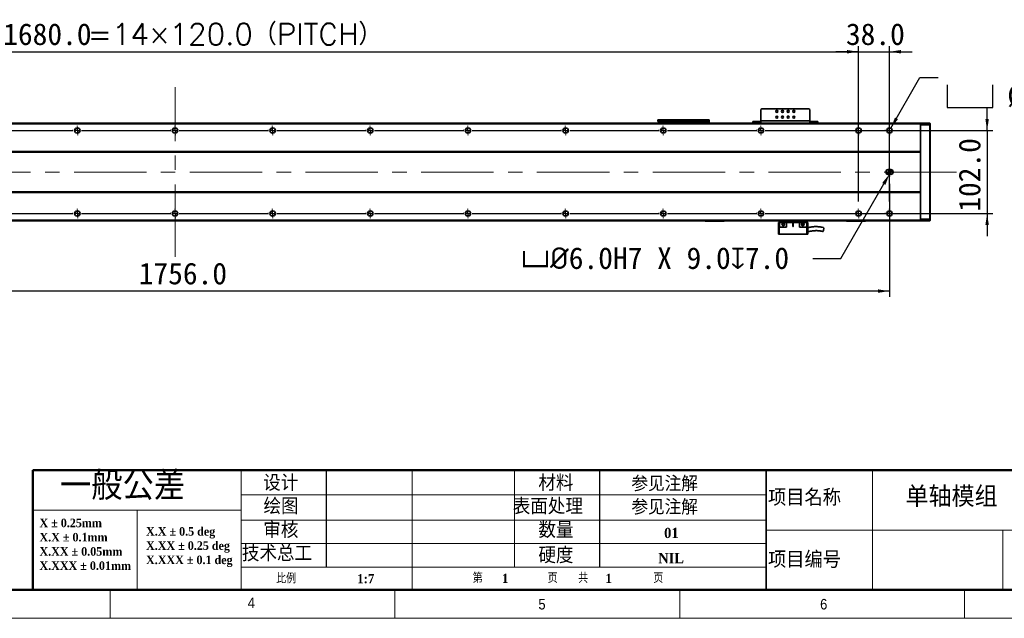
# Model space of a CAD drawing. Header units: millimetres. Extents: x 35 to 2905, y 35 to 2044.
# Tile 4 of 10: x 1009 to 2219, y 35 to 771. Entities that reach past the tile are written whole.
import ezdxf

# ---------------------------------------------------------------- set-up
doc = ezdxf.new("R2010")
doc.units = ezdxf.units.MM
doc.header["$LTSCALE"] = 7
doc.header["$PDSIZE"] = -1
doc.linetypes.add('CENTERX2', pattern=[20.32, 12.7, -2.54, 2.54, -2.54])
doc.layers.add('DIMNS', color=7, linetype='Continuous')
doc.layers.add('黑色实线', color=7, linetype='Continuous')
doc.styles.add('SLDTEXTSTYLE1', font='Gothic.ttf', dxfattribs={"width": 0.913})
doc.styles.add('SLDTEXTSTYLE2', font='timesbd.ttf', dxfattribs={"width": 0.933})
doc.styles.add('SLDTEXTSTYLE3', font='txt', dxfattribs={"bigfont": 'bigfont'})
doc.styles.add('SLDTEXTSTYLE4', font='txt', dxfattribs={"bigfont": 'bigfont'})
doc.styles.add('SLDTEXTSTYLE7', font='timesbd.ttf', dxfattribs={"width": 0.933, "bigfont": 'bigfont'})
doc.styles.add('SLDTEXTSTYLE8', font='txt')
doc.styles.add('SLDTEXTSTYLE9', font='txt', dxfattribs={"bigfont": 'bigfont'})
doc.dimstyles.new('SLDDIMSTYLE0', dxfattribs={"dimtxt": 26.6, "dimasz": 14, "dimexe": 0, "dimexo": 0.0625, "dimgap": 6.65, "dimtad": 2, "dimdec": 1, "dimrnd": 1e-09, "dimzin": 4, "dimdsep": 46, "dimtxsty": 'SLDTEXTSTYLE8', "dimsah": 1, "dimcen": 0.09, "dimadec": 0, "dimazin": 1, "dimtfac": 1, "dimtdec": 1, "dimtmove": 0, "dimatfit": 0, "dimfxl": 0, "dimfrac": 2, "dimtolj": 1, "dimtzin": 12, "dimarcsym": 0})
doc.dimstyles.new('SLDDIMSTYLE3', dxfattribs={"dimtxt": 26.6, "dimasz": 14, "dimexe": 0, "dimexo": 0.0625, "dimgap": 6.65, "dimtad": 2, "dimdec": 1, "dimrnd": 1e-09, "dimzin": 4, "dimdsep": 46, "dimtxsty": 'SLDTEXTSTYLE8', "dimsah": 1, "dimcen": 0.09, "dimadec": 0, "dimazin": 1, "dimtfac": 1, "dimtdec": 1, "dimtofl": 0, "dimtmove": 0, "dimatfit": 3, "dimfxl": 0, "dimfrac": 2, "dimtolj": 1, "dimtzin": 12, "dimarcsym": 0})
doc.dimstyles.new('SLDDIMSTYLE7', dxfattribs={"dimtxt": 26.6, "dimasz": 14, "dimexe": 0, "dimexo": 0.0625, "dimgap": 6.65, "dimtad": 0, "dimtih": 1, "dimtoh": 1, "dimdec": 1, "dimrnd": 1e-09, "dimzin": 4, "dimdsep": 46, "dimtxsty": 'SLDTEXTSTYLE8', "dimsah": 1, "dimcen": 0, "dimadec": 0, "dimazin": 1, "dimtfac": 1, "dimtdec": 1, "dimtofl": 0, "dimtmove": 0, "dimatfit": 3, "dimfxl": 0, "dimfrac": 2, "dimtolj": 1, "dimtzin": 12, "dimarcsym": 0})
doc.dimstyles.new('SLDDIMSTYLE8', dxfattribs={"dimtxt": 26.6, "dimasz": 14, "dimexe": 0, "dimexo": 0.0625, "dimgap": 6.65, "dimtad": 0, "dimtih": 1, "dimtoh": 1, "dimdec": 1, "dimrnd": 1e-09, "dimzin": 4, "dimdsep": 46, "dimtxsty": 'SLDTEXTSTYLE8', "dimsah": 1, "dimcen": 0, "dimadec": 0, "dimazin": 1, "dimtfac": 1, "dimtdec": 1, "dimtofl": 0, "dimtmove": 0, "dimatfit": 3, "dimfxl": 0, "dimfrac": 2, "dimtolj": 1, "dimtzin": 12, "dimarcsym": 0})

# ---------------------------------------------------------------- blocks, each defined once
blk = doc.blocks.new('SW_NOTE_0')
at = {"color": 0, "linetype": 'Continuous', "lineweight": 0, "char_height": 10.5, "attachment_point": 1, "style": 'SLDTEXTSTYLE2'}
for s, insert in [('X.X ± 0.5 deg', (0, 13.8)), ('X.XX ± 0.25 deg', (0, -3.7)), ('X.XXX ± 0.1 deg', (0, -21.2))]:
    blk.add_mtext(s, dxfattribs=dict(at, insert=insert))
blk = doc.blocks.new('SW_NOTE_1')
at = {"color": 0, "linetype": 'Continuous', "lineweight": 0, "char_height": 10.5, "attachment_point": 1, "style": 'SLDTEXTSTYLE2'}
for s, insert in [('X ± 0.25mm ', (0, 13.8)), ('X.X ± 0.1mm', (0, -3.7))]:
    blk.add_mtext(s, dxfattribs=dict(at, insert=insert))
blk = doc.blocks.new('SW_NOTE_2')
at = {"color": 0, "linetype": 'Continuous', "lineweight": 0, "char_height": 10.5, "attachment_point": 1, "style": 'SLDTEXTSTYLE2'}
for s, insert in [('X.XX ± 0.05mm', (0, 13.8)), ('X.XXX ± 0.01mm', (0, -3.7))]:
    blk.add_mtext(s, dxfattribs=dict(at, insert=insert))
blk = doc.blocks.new('_D_28')
at = {"layer": 'Defpoints', "color": 0}
for p in [(2077.8, 580.8), (2079.3, 583.4)]:
    blk.add_point(p, dxfattribs=at)
at = {"layer": '黑色实线', "color": 0, "lineweight": -2}
for p, q in [((2017.9, 477.1), (2070.8, 568.7)), ((1983.6, 477.1), (2017.9, 477.1))]:
    blk.add_line(p, q, dxfattribs=at)
at = {"layer": '黑色实线', "color": 0}
blk.add_solid([(2068.8, 569.9), (2072.8, 567.5), (2077.8, 580.8)], dxfattribs=at)
at = {"layer": '黑色实线', "color": 0, "insert": (1625.2, 490.9), "char_height": 26.6, "attachment_point": 1, "style": 'SLDTEXTSTYLE8'}
blk.add_mtext('\\A1;{\\fGDT|b0|i0|c134|p2;v\\fISOCPEUR|b0|i0|c134|p34;%%C}6.0H7 X 9.0{\\fGDT|b0|i0|c134|p2;x}7.0', dxfattribs=at)
blk = doc.blocks.new('_D_29')
at = {"layer": '黑色实线'}
for p, q in [((321.8, 574.5), (321.8, 430.1)), ((2077.8, 569), (2077.8, 430.1)), ((2077.8, 437.1), (321.8, 437.1))]:
    blk.add_line(p, q, dxfattribs=at)
for points in [[(321.8, 437.1), (335.8, 435), (335.8, 439.2)], [(2077.8, 437.1), (2063.8, 439.2), (2063.8, 435)]]:
    blk.add_solid(points, dxfattribs=at)
at = {"layer": '黑色实线', "insert": (1155.2, 472), "char_height": 26.6, "attachment_point": 1, "style": 'SLDTEXTSTYLE8'}
blk.add_mtext('1756.0', dxfattribs=at)
blk = doc.blocks.new('SW_SYMBOL_HOLE_SPOT')
at = {"layer": '黑色实线', "color": 0}
for p, q in [((0, 6125), (0, 525)), ((11200, 525), (11200, 6125)), ((0, 525), (11200, 525))]:
    blk.add_line(p, q, dxfattribs=at)
blk = doc.blocks.new('SW_SYMBOL_HOLE_DEPTH')
at = {"layer": '黑色实线', "color": 0}
for p, q in [((0, 6125), (5600, 6125)), ((2800, 6125), (2800, 525)), ((700, 3885), (2800, 525)), ((4900, 3885), (2800, 525))]:
    blk.add_line(p, q, dxfattribs=at)
blk = doc.blocks.new('_D_30')
at = {"layer": '黑色实线'}
for p, q in [((2079.5, 637.3), (2115.3, 699.4)), ((2115.3, 699.4), (2137.7, 699.4))]:
    blk.add_line(p, q, dxfattribs=at)
blk.add_solid([(2079.5, 637.3), (2088.3, 648.4), (2084.6, 650.5)], dxfattribs=at)
at = {"layer": '黑色实线', "xscale": 0.004985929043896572, "yscale": 0.004985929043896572, "zscale": 0.004985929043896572}
for name, p in [('SW_SYMBOL_HOLE_SPOT', (2148.9, 660)), ('SW_SYMBOL_HOLE_DEPTH', (2348.4, 660))]:
    blk.add_blockref(name, p, dxfattribs=at)
at = {"layer": '黑色实线', "char_height": 26.6, "attachment_point": 1, "style": 'SLDTEXTSTYLE8'}
for s, insert in [('34X ', (2243.9, 734.5)), ('%%c', (2313.1, 734.3)), (' THROUGH HOLE', (2354.2, 734.5)), ('%%c', (2222.4, 690.7)), (' 11.0 ', (2263.5, 691)), (' 42.0(UPSIDE DOWN)', (2387.3, 691))]:
    blk.add_mtext(s, dxfattribs=dict(at, insert=insert))
blk = doc.blocks.new('_D_31')
at = {"layer": '黑色实线'}
for p, q in [((2197.8, 634.4), (2197.8, 662.4)), ((1934.5, 634.4), (2204.8, 634.4)), ((2197.8, 634.4), (2197.8, 532.4)), ((1934.5, 532.4), (2204.8, 532.4)), ((2197.8, 532.4), (2197.8, 504.4))]:
    blk.add_line(p, q, dxfattribs=at)
for points in [[(2197.8, 634.4), (2199.9, 648.4), (2195.7, 648.4)], [(2197.8, 532.4), (2195.7, 518.4), (2199.9, 518.4)]]:
    blk.add_solid(points, dxfattribs=at)
at = {"layer": '黑色实线', "insert": (2162.9, 534.6), "char_height": 26.6, "attachment_point": 1, "rotation": 90, "style": 'SLDTEXTSTYLE8'}
blk.add_mtext('102.0', dxfattribs=at)
blk = doc.blocks.new('_D_32')
at = {"layer": '黑色实线'}
for p, q in [((359.8, 649.2), (359.8, 738.2)), ((2039.8, 649.2), (2039.8, 738.2)), ((359.8, 731.2), (2039.8, 731.2))]:
    blk.add_line(p, q, dxfattribs=at)
for points in [[(359.8, 731.2), (373.8, 729.1), (373.8, 733.3)], [(2039.8, 731.2), (2025.8, 733.3), (2025.8, 729.1)]]:
    blk.add_solid(points, dxfattribs=at)
at = {"layer": '黑色实线', "char_height": 26.6, "attachment_point": 1}
for s, insert, style in [('1680.0', (988.7, 766.1), 'SLDTEXTSTYLE8'), ('=14×120.0（PITCH）', (1092.7, 766.1), 'SLDTEXTSTYLE9')]:
    blk.add_mtext(s, dxfattribs=dict(at, insert=insert, style=style))
blk = doc.blocks.new('_D_35')
at = {"layer": '黑色实线'}
for p, q in [((2039.8, 547.2), (2039.8, 738.2)), ((2077.8, 547.2), (2077.8, 738.2)), ((2039.8, 731.2), (2011.8, 731.2)), ((2039.8, 731.2), (2077.8, 731.2)), ((2077.8, 731.2), (2105.8, 731.2))]:
    blk.add_line(p, q, dxfattribs=at)
for points in [[(2039.8, 731.2), (2025.8, 733.3), (2025.8, 729.1)], [(2077.8, 731.2), (2091.8, 729.1), (2091.8, 733.3)]]:
    blk.add_solid(points, dxfattribs=at)
at = {"layer": '黑色实线', "insert": (2024.3, 766.1), "char_height": 26.6, "attachment_point": 1, "style": 'SLDTEXTSTYLE8'}
blk.add_mtext('38.0', dxfattribs=at)
blk = doc.blocks.new('SW_CENTERMARKSYMBOL_25')
at = {"layer": '黑色实线', "color": 0}
for p, q in [((-163.08, 102), (-163.84, 102)), ((-158, 102), (-160.54, 102)), ((-158, 107.08), (-158, 107.84)), ((-158, 102), (-158, 104.54)), ((-158, 102), (-158, 99.46)), ((-158, 102), (-155.46, 102)), ((-158, 96.92), (-158, 96.16)), ((0, 102), (-2.54, 102)), ((0, 107.08), (0, 107.84)), ((0, 102), (0, 104.54)), ((0, 102), (0, 99.46)), ((0, 102), (2.54, 102)), ((5.08, 102), (5.84, 102)), ((-125.08, 0), (-125.84, 0)), ((-120, 0), (-122.54, 0)), ((-120, 5.08), (-120, 5.84)), ((-120, 0), (-120, 2.54)), ((-120, 0), (-120, -2.54)), ((-120, 0), (-117.46, 0)), ((-114.92, 0), (-5.08, 0)), ((-5.08, 0), (-5.84, 0)), ((0, 0), (-2.54, 0)), ((0, 0), (-2.54, 0)), ((0, 5.08), (0, 5.84)), ((0, 0), (0, 2.54)), ((0, 0), (0, 2.54)), ((0, 0), (0, -2.54)), ((0, 0), (2.54, 0)), ((0, 0), (0, -2.54)), ((0, 0), (2.54, 0)), ((5.08, 0), (5.84, 0)), ((5.08, 0), (114.92, 0)), ((114.92, 0), (114.16, 0)), ((120, 0), (117.46, 0)), ((120, 0), (117.46, 0)), ((120, 0), (117.46, 0)), ((120, 5.08), (120, 5.84)), ((120, 0), (120, 2.54)), ((120, 0), (120, 2.54)), ((120, 0), (120, 2.54)), ((120, 0), (120, -2.54)), ((120, 0), (122.54, 0)), ((120, 0), (120, -2.54)), ((120, 0), (122.54, 0)), ((120, 0), (120, -2.54)), ((120, 0), (122.54, 0)), ((125.08, 0), (125.84, 0)), ((125.08, 0), (234.92, 0)), ((234.92, 0), (234.16, 0)), ((240, 0), (237.46, 0)), ((240, 0), (237.46, 0)), ((240, 0), (237.46, 0)), ((240, 0), (237.46, 0)), ((240, 5.08), (240, 5.84)), ((240, 0), (240, 2.54)), ((240, 0), (240, 2.54)), ((240, 0), (240, 2.54)), ((240, 0), (240, 2.54)), ((240, 0), (240, -2.54)), ((240, 0), (242.54, 0)), ((240, 0), (240, -2.54)), ((240, 0), (242.54, 0)), ((240, 0), (240, -2.54)), ((240, 0), (242.54, 0)), ((240, 0), (240, -2.54)), ((240, 0), (242.54, 0)), ((245.08, 0), (245.84, 0)), ((245.08, 0), (354.92, 0)), ((354.92, 0), (354.16, 0)), ((360, 0), (357.46, 0)), ((360, 0), (357.46, 0)), ((360, 0), (357.46, 0)), ((360, 0), (357.46, 0)), ((360, 0), (357.46, 0)), ((360, 5.08), (360, 5.84)), ((360, 0), (360, 2.54)), ((360, 0), (360, 2.54)), ((360, 0), (360, 2.54)), ((360, 0), (360, 2.54)), ((360, 0), (360, 2.54)), ((360, 0), (360, -2.54)), ((360, 0), (362.54, 0)), ((360, 0), (360, -2.54)), ((360, 0), (362.54, 0)), ((360, 0), (360, -2.54)), ((360, 0), (362.54, 0)), ((360, 0), (360, -2.54)), ((360, 0), (362.54, 0)), ((360, 0), (360, -2.54)), ((360, 0), (362.54, 0)), ((365.08, 0), (365.84, 0)), ((365.08, 0), (474.92, 0)), ((474.92, 0), (474.16, 0)), ((480, 0), (477.46, 0)), ((480, 0), (477.46, 0)), ((480, 0), (477.46, 0)), ((480, 0), (477.46, 0)), ((480, 0), (477.46, 0)), ((480, 0), (477.46, 0)), ((480, 5.08), (480, 5.84)), ((480, 0), (480, 2.54)), ((480, 0), (480, 2.54)), ((480, 0), (480, 2.54)), ((480, 0), (480, 2.54)), ((480, 0), (480, 2.54)), ((480, 0), (480, 2.54)), ((480, 0), (480, -2.54)), ((480, 0), (482.54, 0)), ((480, 0), (480, -2.54)), ((480, 0), (482.54, 0)), ((480, 0), (480, -2.54)), ((480, 0), (482.54, 0)), ((480, 0), (480, -2.54)), ((480, 0), (482.54, 0)), ((480, 0), (480, -2.54)), ((480, 0), (482.54, 0)), ((480, 0), (480, -2.54)), ((480, 0), (482.54, 0)), ((485.08, 0), (485.84, 0)), ((485.08, 0), (594.92, 0)), ((594.92, 0), (594.16, 0)), ((600, 0), (597.46, 0)), ((600, 0), (597.46, 0)), ((600, 0), (597.46, 0)), ((600, 0), (597.46, 0)), ((600, 0), (597.46, 0)), ((600, 0), (597.46, 0)), ((600, 0), (597.46, 0)), ((600, 5.08), (600, 5.84)), ((600, 0), (600, 2.54)), ((600, 0), (600, 2.54)), ((600, 0), (600, 2.54)), ((600, 0), (600, 2.54)), ((600, 0), (600, 2.54)), ((600, 0), (600, 2.54)), ((600, 0), (600, 2.54)), ((600, 0), (600, -2.54)), ((600, 0), (602.54, 0)), ((600, 0), (600, -2.54)), ((600, 0), (602.54, 0)), ((600, 0), (600, -2.54)), ((600, 0), (602.54, 0)), ((600, 0), (600, -2.54)), ((600, 0), (602.54, 0)), ((600, 0), (600, -2.54)), ((600, 0), (602.54, 0)), ((600, 0), (600, -2.54)), ((600, 0), (602.54, 0)), ((600, 0), (600, -2.54)), ((600, 0), (602.54, 0)), ((605.08, 0), (605.84, 0)), ((605.08, 0), (714.92, 0)), ((714.92, 0), (714.16, 0)), ((720, 0), (717.46, 0)), ((720, 0), (717.46, 0)), ((720, 0), (717.46, 0)), ((720, 0), (717.46, 0)), ((720, 0), (717.46, 0)), ((720, 0), (717.46, 0)), ((720, 0), (717.46, 0)), ((720, 0), (717.46, 0)), ((720, 5.08), (720, 5.84)), ((720, 0), (720, 2.54)), ((720, 0), (720, 2.54)), ((720, 0), (720, 2.54)), ((720, 0), (720, 2.54)), ((720, 0), (720, 2.54)), ((720, 0), (720, 2.54)), ((720, 0), (720, 2.54)), ((720, 0), (720, 2.54)), ((720, 0), (720, -2.54)), ((720, 0), (722.54, 0)), ((720, 0), (720, -2.54)), ((720, 0), (722.54, 0)), ((720, 0), (720, -2.54)), ((720, 0), (722.54, 0)), ((720, 0), (720, -2.54)), ((720, 0), (722.54, 0)), ((720, 0), (720, -2.54)), ((720, 0), (722.54, 0)), ((720, 0), (720, -2.54)), ((720, 0), (722.54, 0)), ((720, 0), (720, -2.54)), ((720, 0), (722.54, 0)), ((720, 0), (720, -2.54)), ((720, 0), (722.54, 0)), ((725.08, 0), (725.84, 0)), ((725.08, 0), (834.92, 0)), ((834.92, 0), (834.16, 0)), ((840, 0), (837.46, 0)), ((840, 0), (837.46, 0)), ((840, 0), (837.46, 0)), ((840, 0), (837.46, 0)), ((840, 0), (837.46, 0)), ((840, 0), (837.46, 0)), ((840, 0), (837.46, 0)), ((840, 5.08), (840, 5.84)), ((840, 0), (840, 2.54)), ((840, 0), (840, 2.54)), ((840, 0), (840, 2.54)), ((840, 0), (840, 2.54)), ((840, 0), (840, 2.54)), ((840, 0), (840, 2.54)), ((840, 0), (840, 2.54)), ((840, 0), (840, -2.54)), ((840, 0), (842.54, 0)), ((840, 0), (840, -2.54)), ((840, 0), (842.54, 0)), ((840, 0), (840, -2.54)), ((840, 0), (842.54, 0)), ((840, 0), (840, -2.54)), ((840, 0), (842.54, 0)), ((840, 0), (840, -2.54)), ((840, 0), (842.54, 0)), ((840, 0), (840, -2.54)), ((840, 0), (842.54, 0)), ((840, 0), (840, -2.54)), ((840, 0), (842.54, 0)), ((845.08, 0), (845.84, 0)), ((845.08, 0), (954.92, 0)), ((954.92, 0), (954.16, 0)), ((960, 0), (957.46, 0)), ((960, 0), (957.46, 0)), ((960, 0), (957.46, 0)), ((960, 0), (957.46, 0)), ((960, 0), (957.46, 0)), ((960, 0), (957.46, 0)), ((960, 5.08), (960, 5.84)), ((960, 0), (960, 2.54)), ((960, 0), (960, 2.54)), ((960, 0), (960, 2.54)), ((960, 0), (960, 2.54)), ((960, 0), (960, 2.54)), ((960, 0), (960, 2.54)), ((960, 0), (960, -2.54)), ((960, 0), (962.54, 0)), ((960, 0), (960, -2.54)), ((960, 0), (962.54, 0)), ((960, 0), (960, -2.54)), ((960, 0), (962.54, 0)), ((960, 0), (960, -2.54)), ((960, 0), (962.54, 0)), ((960, 0), (960, -2.54)), ((960, 0), (962.54, 0)), ((960, 0), (960, -2.54)), ((960, 0), (962.54, 0)), ((965.08, 0), (965.84, 0)), ((965.08, 0), (1074.92, 0)), ((1074.92, 0), (1074.16, 0)), ((1080, 0), (1077.46, 0)), ((1080, 0), (1077.46, 0)), ((1080, 0), (1077.46, 0)), ((1080, 0), (1077.46, 0)), ((1080, 0), (1077.46, 0)), ((1080, 5.08), (1080, 5.84)), ((1080, 0), (1080, 2.54)), ((1080, 0), (1080, 2.54)), ((1080, 0), (1080, 2.54)), ((1080, 0), (1080, 2.54)), ((1080, 0), (1080, 2.54)), ((1080, 0), (1080, -2.54)), ((1080, 0), (1082.54, 0)), ((1080, 0), (1080, -2.54)), ((1080, 0), (1082.54, 0)), ((1080, 0), (1080, -2.54)), ((1080, 0), (1082.54, 0)), ((1080, 0), (1080, -2.54)), ((1080, 0), (1082.54, 0)), ((1080, 0), (1080, -2.54)), ((1080, 0), (1082.54, 0)), ((1085.08, 0), (1085.84, 0)), ((1085.08, 0), (1194.92, 0)), ((1194.92, 0), (1194.16, 0)), ((1200, 0), (1197.46, 0)), ((1200, 0), (1197.46, 0)), ((1200, 0), (1197.46, 0)), ((1200, 0), (1197.46, 0)), ((1200, 5.08), (1200, 5.84)), ((1200, 0), (1200, 2.54)), ((1200, 0), (1200, 2.54)), ((1200, 0), (1200, 2.54)), ((1200, 0), (1200, 2.54)), ((1200, 0), (1200, -2.54)), ((1200, 0), (1202.54, 0)), ((1200, 0), (1200, -2.54)), ((1200, 0), (1202.54, 0)), ((1200, 0), (1200, -2.54)), ((1200, 0), (1202.54, 0)), ((1200, 0), (1200, -2.54)), ((1200, 0), (1202.54, 0)), ((1205.08, 0), (1205.84, 0)), ((1205.08, 0), (1314.92, 0)), ((1314.92, 0), (1314.16, 0)), ((1320, 0), (1317.46, 0)), ((1320, 0), (1317.46, 0)), ((1320, 0), (1317.46, 0)), ((1320, 5.08), (1320, 5.84)), ((1320, 0), (1320, 2.54)), ((1320, 0), (1320, 2.54)), ((1320, 0), (1320, 2.54)), ((1320, 0), (1320, -2.54)), ((1320, 0), (1322.54, 0)), ((1320, 0), (1320, -2.54)), ((1320, 0), (1322.54, 0)), ((1320, 0), (1320, -2.54)), ((1320, 0), (1322.54, 0)), ((1325.08, 0), (1325.84, 0)), ((1325.08, 0), (1434.92, 0)), ((1434.92, 0), (1434.16, 0)), ((1440, 0), (1437.46, 0)), ((1440, 0), (1437.46, 0)), ((1440, 5.08), (1440, 5.84)), ((1440, 0), (1440, 2.54)), ((1440, 0), (1440, 2.54)), ((1440, 0), (1440, -2.54)), ((1440, 0), (1442.54, 0)), ((1440, 0), (1440, -2.54)), ((1440, 0), (1442.54, 0)), ((1445.08, 0), (1445.84, 0)), ((1445.08, 0), (1554.92, 0)), ((1560, 0), (1557.46, 0)), ((1560, 5.08), (1560, 5.84)), ((1560, 0), (1560, 2.54)), ((1560, 0), (1560, -2.54)), ((1560, 0), (1562.54, 0)), ((1565.08, 0), (1565.84, 0)), ((-120, -5.08), (-120, -5.84)), ((0, -5.08), (0, -5.84)), ((120, -5.08), (120, -5.84)), ((240, -5.08), (240, -5.84)), ((360, -5.08), (360, -5.84)), ((480, -5.08), (480, -5.84)), ((600, -5.08), (600, -5.84)), ((720, -5.08), (720, -5.84)), ((840, -5.08), (840, -5.84)), ((960, -5.08), (960, -5.84)), ((1080, -5.08), (1080, -5.84)), ((1200, -5.08), (1200, -5.84)), ((1320, -5.08), (1320, -5.84)), ((1440, -5.08), (1440, -5.84)), ((1560, -5.08), (1560, -5.84))]:
    blk.add_line(p, q, dxfattribs=at)
blk = doc.blocks.new('SW_CENTERMARKSYMBOL_26')
at = {"layer": '黑色实线', "color": 0}
for p, q in [((-245.08, 0), (-245.84, 0)), ((-240, 0), (-242.54, 0)), ((-240, 5.08), (-240, 5.84)), ((-240, 0), (-240, 2.54)), ((-240, 0), (-240, -2.54)), ((-240, 0), (-237.46, 0)), ((-234.92, 0), (-125.08, 0)), ((-125.08, 0), (-125.84, 0)), ((-120, 0), (-122.54, 0)), ((-120, 0), (-122.54, 0)), ((-120, 5.08), (-120, 5.84)), ((-120, 0), (-120, 2.54)), ((-120, 0), (-120, 2.54)), ((-120, 0), (-120, -2.54)), ((-120, 0), (-117.46, 0)), ((-120, 0), (-120, -2.54)), ((-120, 0), (-117.46, 0)), ((-114.92, 0), (-114.16, 0)), ((-114.92, 0), (-5.08, 0)), ((-5.08, 0), (-5.84, 0)), ((0, 0), (-2.54, 0)), ((0, 0), (-2.54, 0)), ((0, 0), (-2.54, 0)), ((0, 5.08), (0, 5.84)), ((0, 0), (0, 2.54)), ((0, 0), (0, 2.54)), ((0, 0), (0, 2.54)), ((0, 0), (0, -2.54)), ((0, 0), (2.54, 0)), ((0, 0), (0, -2.54)), ((0, 0), (2.54, 0)), ((0, 0), (0, -2.54)), ((0, 0), (2.54, 0)), ((5.08, 0), (5.84, 0)), ((5.08, 0), (114.92, 0)), ((114.92, 0), (114.16, 0)), ((120, 0), (117.46, 0)), ((120, 0), (117.46, 0)), ((120, 0), (117.46, 0)), ((120, 0), (117.46, 0)), ((120, 5.08), (120, 5.84)), ((120, 0), (120, 2.54)), ((120, 0), (120, 2.54)), ((120, 0), (120, 2.54)), ((120, 0), (120, 2.54)), ((120, 0), (120, -2.54)), ((120, 0), (122.54, 0)), ((120, 0), (120, -2.54)), ((120, 0), (122.54, 0)), ((120, 0), (120, -2.54)), ((120, 0), (122.54, 0)), ((120, 0), (120, -2.54)), ((120, 0), (122.54, 0)), ((125.08, 0), (125.84, 0)), ((125.08, 0), (234.92, 0)), ((234.92, 0), (234.16, 0)), ((240, 0), (237.46, 0)), ((240, 0), (237.46, 0)), ((240, 0), (237.46, 0)), ((240, 0), (237.46, 0)), ((240, 0), (237.46, 0)), ((240, 5.08), (240, 5.84)), ((240, 0), (240, 2.54)), ((240, 0), (240, 2.54)), ((240, 0), (240, 2.54)), ((240, 0), (240, 2.54)), ((240, 0), (240, 2.54)), ((240, 0), (240, -2.54)), ((240, 0), (242.54, 0)), ((240, 0), (240, -2.54)), ((240, 0), (242.54, 0)), ((240, 0), (240, -2.54)), ((240, 0), (242.54, 0)), ((240, 0), (240, -2.54)), ((240, 0), (242.54, 0)), ((240, 0), (240, -2.54)), ((240, 0), (242.54, 0)), ((245.08, 0), (245.84, 0)), ((245.08, 0), (354.92, 0)), ((354.92, 0), (354.16, 0)), ((360, 0), (357.46, 0)), ((360, 0), (357.46, 0)), ((360, 0), (357.46, 0)), ((360, 0), (357.46, 0)), ((360, 0), (357.46, 0)), ((360, 0), (357.46, 0)), ((360, 5.08), (360, 5.84)), ((360, 0), (360, 2.54)), ((360, 0), (360, 2.54)), ((360, 0), (360, 2.54)), ((360, 0), (360, 2.54)), ((360, 0), (360, 2.54)), ((360, 0), (360, 2.54)), ((360, 0), (360, -2.54)), ((360, 0), (362.54, 0)), ((360, 0), (360, -2.54)), ((360, 0), (362.54, 0)), ((360, 0), (360, -2.54)), ((360, 0), (362.54, 0)), ((360, 0), (360, -2.54)), ((360, 0), (362.54, 0)), ((360, 0), (360, -2.54)), ((360, 0), (362.54, 0)), ((360, 0), (360, -2.54)), ((360, 0), (362.54, 0)), ((365.08, 0), (365.84, 0)), ((365.08, 0), (474.92, 0)), ((474.92, 0), (474.16, 0)), ((480, 0), (477.46, 0)), ((480, 0), (477.46, 0)), ((480, 0), (477.46, 0)), ((480, 0), (477.46, 0)), ((480, 0), (477.46, 0)), ((480, 0), (477.46, 0)), ((480, 0), (477.46, 0)), ((480, 5.08), (480, 5.84)), ((480, 0), (480, 2.54)), ((480, 0), (480, 2.54)), ((480, 0), (480, 2.54)), ((480, 0), (480, 2.54)), ((480, 0), (480, 2.54)), ((480, 0), (480, 2.54)), ((480, 0), (480, 2.54)), ((480, 0), (480, -2.54)), ((480, 0), (482.54, 0)), ((480, 0), (480, -2.54)), ((480, 0), (482.54, 0)), ((480, 0), (480, -2.54)), ((480, 0), (482.54, 0)), ((480, 0), (480, -2.54)), ((480, 0), (482.54, 0)), ((480, 0), (480, -2.54)), ((480, 0), (482.54, 0)), ((480, 0), (480, -2.54)), ((480, 0), (482.54, 0)), ((480, 0), (480, -2.54)), ((480, 0), (482.54, 0)), ((485.08, 0), (485.84, 0)), ((485.08, 0), (594.92, 0)), ((594.92, 0), (594.16, 0)), ((600, 0), (597.46, 0)), ((600, 0), (597.46, 0)), ((600, 0), (597.46, 0)), ((600, 0), (597.46, 0)), ((600, 0), (597.46, 0)), ((600, 0), (597.46, 0)), ((600, 0), (597.46, 0)), ((600, 0), (597.46, 0)), ((600, 5.08), (600, 5.84)), ((600, 0), (600, 2.54)), ((600, 0), (600, 2.54)), ((600, 0), (600, 2.54)), ((600, 0), (600, 2.54)), ((600, 0), (600, 2.54)), ((600, 0), (600, 2.54)), ((600, 0), (600, 2.54)), ((600, 0), (600, 2.54)), ((600, 0), (600, -2.54)), ((600, 0), (602.54, 0)), ((600, 0), (600, -2.54)), ((600, 0), (602.54, 0)), ((600, 0), (600, -2.54)), ((600, 0), (602.54, 0)), ((600, 0), (600, -2.54)), ((600, 0), (602.54, 0)), ((600, 0), (600, -2.54)), ((600, 0), (602.54, 0)), ((600, 0), (600, -2.54)), ((600, 0), (602.54, 0)), ((600, 0), (600, -2.54)), ((600, 0), (602.54, 0)), ((600, 0), (600, -2.54)), ((600, 0), (602.54, 0)), ((605.08, 0), (605.84, 0)), ((605.08, 0), (714.92, 0)), ((714.92, 0), (714.16, 0)), ((720, 0), (717.46, 0)), ((720, 0), (717.46, 0)), ((720, 0), (717.46, 0)), ((720, 0), (717.46, 0)), ((720, 0), (717.46, 0)), ((720, 0), (717.46, 0)), ((720, 0), (717.46, 0)), ((720, 5.08), (720, 5.84)), ((720, 0), (720, 2.54)), ((720, 0), (720, 2.54)), ((720, 0), (720, 2.54)), ((720, 0), (720, 2.54)), ((720, 0), (720, 2.54)), ((720, 0), (720, 2.54)), ((720, 0), (720, 2.54)), ((720, 0), (720, -2.54)), ((720, 0), (722.54, 0)), ((720, 0), (720, -2.54)), ((720, 0), (722.54, 0)), ((720, 0), (720, -2.54)), ((720, 0), (722.54, 0)), ((720, 0), (720, -2.54)), ((720, 0), (722.54, 0)), ((720, 0), (720, -2.54)), ((720, 0), (722.54, 0)), ((720, 0), (720, -2.54)), ((720, 0), (722.54, 0)), ((720, 0), (720, -2.54)), ((720, 0), (722.54, 0)), ((725.08, 0), (725.84, 0)), ((725.08, 0), (834.92, 0)), ((834.92, 0), (834.16, 0)), ((840, 0), (837.46, 0)), ((840, 0), (837.46, 0)), ((840, 0), (837.46, 0)), ((840, 0), (837.46, 0)), ((840, 0), (837.46, 0)), ((840, 0), (837.46, 0)), ((840, 5.08), (840, 5.84)), ((840, 0), (840, 2.54)), ((840, 0), (840, 2.54)), ((840, 0), (840, 2.54)), ((840, 0), (840, 2.54)), ((840, 0), (840, 2.54)), ((840, 0), (840, 2.54)), ((840, 0), (840, -2.54)), ((840, 0), (842.54, 0)), ((840, 0), (840, -2.54)), ((840, 0), (842.54, 0)), ((840, 0), (840, -2.54)), ((840, 0), (842.54, 0)), ((840, 0), (840, -2.54)), ((840, 0), (842.54, 0)), ((840, 0), (840, -2.54)), ((840, 0), (842.54, 0)), ((840, 0), (840, -2.54)), ((840, 0), (842.54, 0)), ((845.08, 0), (845.84, 0)), ((845.08, 0), (954.92, 0)), ((954.92, 0), (954.16, 0)), ((960, 0), (957.46, 0)), ((960, 0), (957.46, 0)), ((960, 0), (957.46, 0)), ((960, 0), (957.46, 0)), ((960, 0), (957.46, 0)), ((960, 5.08), (960, 5.84)), ((960, 0), (960, 2.54)), ((960, 0), (960, 2.54)), ((960, 0), (960, 2.54)), ((960, 0), (960, 2.54)), ((960, 0), (960, 2.54)), ((960, 0), (960, -2.54)), ((960, 0), (962.54, 0)), ((960, 0), (960, -2.54)), ((960, 0), (962.54, 0)), ((960, 0), (960, -2.54)), ((960, 0), (962.54, 0)), ((960, 0), (960, -2.54)), ((960, 0), (962.54, 0)), ((960, 0), (960, -2.54)), ((960, 0), (962.54, 0)), ((965.08, 0), (965.84, 0)), ((965.08, 0), (1074.92, 0)), ((1074.92, 0), (1074.16, 0)), ((1080, 0), (1077.46, 0)), ((1080, 0), (1077.46, 0)), ((1080, 0), (1077.46, 0)), ((1080, 0), (1077.46, 0)), ((1080, 5.08), (1080, 5.84)), ((1080, 0), (1080, 2.54)), ((1080, 0), (1080, 2.54)), ((1080, 0), (1080, 2.54)), ((1080, 0), (1080, 2.54)), ((1080, 0), (1080, -2.54)), ((1080, 0), (1082.54, 0)), ((1080, 0), (1080, -2.54)), ((1080, 0), (1082.54, 0)), ((1080, 0), (1080, -2.54)), ((1080, 0), (1082.54, 0)), ((1080, 0), (1080, -2.54)), ((1080, 0), (1082.54, 0)), ((1085.08, 0), (1085.84, 0)), ((1085.08, 0), (1194.92, 0)), ((1194.92, 0), (1194.16, 0)), ((1200, 0), (1197.46, 0)), ((1200, 0), (1197.46, 0)), ((1200, 0), (1197.46, 0)), ((1200, 5.08), (1200, 5.84)), ((1200, 0), (1200, 2.54)), ((1200, 0), (1200, 2.54)), ((1200, 0), (1200, 2.54)), ((1200, 0), (1200, -2.54)), ((1200, 0), (1202.54, 0)), ((1200, 0), (1200, -2.54)), ((1200, 0), (1202.54, 0)), ((1200, 0), (1200, -2.54)), ((1200, 0), (1202.54, 0)), ((1205.08, 0), (1205.84, 0)), ((1205.08, 0), (1314.92, 0)), ((1314.92, 0), (1314.16, 0)), ((1320, 0), (1317.46, 0)), ((1320, 0), (1317.46, 0)), ((1320, 5.08), (1320, 5.84)), ((1320, 0), (1320, 2.54)), ((1320, 0), (1320, 2.54)), ((1320, 0), (1320, -2.54)), ((1320, 0), (1322.54, 0)), ((1320, 0), (1320, -2.54)), ((1320, 0), (1322.54, 0)), ((1325.08, 0), (1325.84, 0)), ((1325.08, 0), (1434.92, 0)), ((1440, 0), (1437.46, 0)), ((1440, 5.08), (1440, 5.84)), ((1440, 0), (1440, 2.54)), ((1440, 0), (1440, -2.54)), ((1440, 0), (1442.54, 0)), ((1445.08, 0), (1445.84, 0)), ((-240, -5.08), (-240, -5.84)), ((-120, -5.08), (-120, -5.84)), ((0, -5.08), (0, -5.84)), ((120, -5.08), (120, -5.84)), ((240, -5.08), (240, -5.84)), ((360, -5.08), (360, -5.84)), ((480, -5.08), (480, -5.84)), ((600, -5.08), (600, -5.84)), ((720, -5.08), (720, -5.84)), ((840, -5.08), (840, -5.84)), ((960, -5.08), (960, -5.84)), ((1080, -5.08), (1080, -5.84)), ((1200, -5.08), (1200, -5.84)), ((1320, -5.08), (1320, -5.84)), ((1440, -5.08), (1440, -5.84))]:
    blk.add_line(p, q, dxfattribs=at)
blk = doc.blocks.new('SW_CENTERMARKSYMBOL_27')
at = {"layer": '黑色实线', "color": 0}
for p, q in [((-5.08, 0), (-5.84, 0)), ((0, 0), (-2.54, 0)), ((0, 5.08), (0, 5.84)), ((0, 0), (0, 2.54)), ((0, 0), (0, -2.54)), ((0, 0), (2.54, 0)), ((5.08, 0), (5.84, 0)), ((0, -5.08), (0, -5.84))]:
    blk.add_line(p, q, dxfattribs=at)
blk = doc.blocks.new('SW_CENTERMARKSYMBOL_28')
at = {"layer": '黑色实线', "color": 0}
for p, q in [((-5.08, 0), (-5.84, 0)), ((0, 0), (-2.54, 0)), ((0, 5.08), (0, 5.84)), ((0, 0), (0, 2.54)), ((0, 0), (0, -2.54)), ((0, 0), (2.54, 0)), ((5.08, 0), (5.84, 0)), ((0, -5.08), (0, -5.84))]:
    blk.add_line(p, q, dxfattribs=at)
blk = doc.blocks.new('SW_CENTERMARKSYMBOL_29')
at = {"layer": '黑色实线', "color": 0}
for p, q in [((-5.08, 0), (-5.54, 0)), ((0, 0), (-2.54, 0)), ((0, 5.08), (0, 5.54)), ((0, 0), (0, 2.54)), ((0, 0), (2.54, 0)), ((0, 0), (0, -2.54)), ((5.08, 0), (5.54, 0)), ((0, -5.08), (0, -5.54))]:
    blk.add_line(p, q, dxfattribs=at)
blk = doc.blocks.new('SW_DOWELSYMBOL_5')
at = {"linetype": 'Continuous', "lineweight": 18}
h = blk.add_hatch(color=0, dxfattribs=at)
edge = h.paths.add_edge_path(flags=0)
edge.add_arc((0, 0), 3, 180, 270)
edge.add_line((0, -3), (0, 0))
edge.add_line((0, 0), (-3, 0))
h = blk.add_hatch(color=0, dxfattribs=at)
edge = h.paths.add_edge_path(flags=0)
edge.add_arc((0, 0), 3, 0, 90)
edge.add_line((0, 3), (0, 0))
edge.add_line((0, 0), (3, 0))
at = {"layer": '黑色实线', "color": 0}
blk.add_circle((0, 0), 3, dxfattribs=at)
blk = doc.blocks.new('SW_DOWELSYMBOL_6')
at = {"linetype": 'Continuous', "lineweight": 18}
h = blk.add_hatch(color=0, dxfattribs=at)
edge = h.paths.add_edge_path(flags=0)
edge.add_arc((0, 0), 3, 180, 270)
edge.add_line((0, -3), (0, 0))
edge.add_line((0, 0), (-3, 0))
h = blk.add_hatch(color=0, dxfattribs=at)
edge = h.paths.add_edge_path(flags=0)
edge.add_arc((0, 0), 3, 0, 90)
edge.add_line((0, 3), (0, 0))
edge.add_line((0, 0), (3, 0))
at = {"layer": '黑色实线', "color": 0}
blk.add_circle((0, 0), 3, dxfattribs=at)

msp = doc.modelspace()

# ---------------------------------------------------------------- linework, layer by layer
at = {"color": 7, "linetype": 'Continuous', "lineweight": 35}
for p, q in [((1920.82, 661.23), (1919.82, 660.23)), ((1919.82, 660.23), (1919.82, 646.43)), ((1978.82, 661.23), (1920.82, 661.23)), ((1979.82, 660.23), (1978.82, 661.23)), ((1979.82, 646.43), (1979.82, 660.23)), ((2115.82, 643.43), (283.82, 643.43)), ((2115.82, 642.43), (283.82, 642.43)), ((1793.32, 645.43), (1793.32, 647.43)), ((1793.32, 647.43), (1794.32, 647.43)), ((1794.32, 645.43), (1793.32, 645.43)), ((1794.32, 647.43), (1794.32, 645.43)), ((1794.32, 647.43), (1848.32, 647.43)), ((1794.32, 645.43), (1848.32, 645.43)), ((1821.32, 643.6), (1821.32, 645.43)), ((1821.32, 643.6), (1856.32, 643.6)), ((1821.32, 643.43), (1821.32, 643.6)), ((1848.32, 645.43), (1848.32, 647.43)), ((1848.32, 647.43), (1856.32, 647.43)), ((1856.32, 645.43), (1848.32, 645.43)), ((1856.32, 647.43), (1856.32, 645.43)), ((1856.32, 645.43), (1856.32, 643.6)), ((1856.32, 643.6), (1856.32, 643.43)), ((1909.82, 643.43), (1909.82, 645.43)), ((1909.82, 645.43), (1910.82, 645.43)), ((1910.82, 645.43), (1910.82, 643.43)), ((1910.82, 645.43), (1918.82, 645.43)), ((1918.82, 645.43), (1918.82, 643.43)), ((1919.82, 645.43), (1918.82, 645.43)), ((1979.82, 646.43), (1919.82, 646.43)), ((1919.82, 643.43), (1919.82, 646.43)), ((1979.82, 646.43), (1979.82, 643.43)), ((1980.82, 645.43), (1979.82, 645.43)), ((1980.82, 645.43), (1980.82, 643.43)), ((1980.82, 645.43), (1988.82, 645.43)), ((1988.82, 643.43), (1988.82, 645.43)), ((1988.82, 645.43), (1989.82, 645.43)), ((1989.82, 645.43), (1989.82, 643.43)), ((2115.82, 643.13), (2116.12, 643.43)), ((2115.82, 642.43), (2115.82, 643.43)), ((2115.82, 608.43), (2115.82, 642.43)), ((2115.82, 641.31), (2116.12, 641.43)), ((2116.12, 643.43), (2116.12, 641.43)), ((2116.12, 643.43), (2127.52, 643.43)), ((2116.12, 641.43), (2116.12, 525.43)), ((2127.52, 641.43), (2116.12, 641.43)), ((2127.52, 641.43), (2127.52, 643.43)), ((2127.82, 643.13), (2127.52, 643.43)), ((2127.52, 525.43), (2127.52, 641.43)), ((2127.82, 641.31), (2127.52, 641.43)), ((2127.82, 643.13), (2127.82, 641.31)), ((2127.82, 641.31), (2127.82, 525.55)), ((2074.82, 635.81), (2074.82, 633.06)), ((2115.82, 608.43), (283.82, 608.43)), ((2115.82, 607.93), (283.82, 607.93)), ((2115.82, 608.43), (2115.82, 607.93)), ((2115.82, 558.93), (2115.82, 607.93)), ((2079.32, 586.43), (2076.32, 586.43)), ((2076.32, 580.43), (2079.32, 580.43)), ((2115.82, 558.93), (283.82, 558.93)), ((2115.82, 558.43), (283.82, 558.43)), ((2115.82, 558.43), (2115.82, 558.93)), ((2115.82, 524.43), (2115.82, 558.43)), ((2074.82, 533.81), (2074.82, 531.06)), ((2115.82, 524.43), (283.82, 524.43)), ((2115.82, 523.43), (283.82, 523.43)), ((1850.82, 523.23), (1850.82, 523.43)), ((1850.82, 523.23), (1851.12, 522.93)), ((1850.82, 523.23), (1851.82, 523.23)), ((1851.94, 522.93), (1851.12, 522.93)), ((1851.82, 523.43), (1851.82, 523.23)), ((1851.94, 522.93), (1851.82, 523.23)), ((1851.82, 523.23), (1873.82, 523.23)), ((1873.69, 522.93), (1851.94, 522.93)), ((1873.69, 522.93), (1873.82, 523.23)), ((1874.52, 522.93), (1873.69, 522.93)), ((1873.82, 523.23), (1873.82, 523.43)), ((1873.82, 523.23), (1874.82, 523.23)), ((1874.52, 522.93), (1874.82, 523.23)), ((1874.82, 523.43), (1874.82, 523.23)), ((1941.32, 521.53), (1941.32, 507.13)), ((1942.52, 521.53), (1941.32, 521.53)), ((1942.32, 521.53), (1942.32, 523.43)), ((1942.52, 521.53), (1942.52, 515.53)), ((1951.32, 521.53), (1942.52, 521.53)), ((1951.32, 521.53), (1959.07, 521.53)), ((1951.32, 521.53), (1951.32, 515.53)), ((1959.57, 521.53), (1959.07, 521.53)), ((1959.07, 521.53), (1959.07, 516.78)), ((1959.57, 521.53), (1967.32, 521.53)), ((1959.57, 516.78), (1959.57, 521.53)), ((1967.32, 515.53), (1967.32, 521.53)), ((1976.12, 521.53), (1967.32, 521.53)), ((1976.12, 515.53), (1976.12, 521.53)), ((1977.32, 521.53), (1976.12, 521.53)), ((1976.32, 521.53), (1976.32, 523.43)), ((1977.32, 507.13), (1977.32, 521.53)), ((2024.82, 523.23), (2024.82, 523.43)), ((2024.82, 523.23), (2025.12, 522.93)), ((2024.82, 523.23), (2025.82, 523.23)), ((2025.94, 522.93), (2025.12, 522.93)), ((2025.82, 523.43), (2025.82, 523.23)), ((2025.94, 522.93), (2025.82, 523.23)), ((2025.82, 523.23), (2047.82, 523.23)), ((2047.69, 522.93), (2025.94, 522.93)), ((2047.69, 522.93), (2047.82, 523.23)), ((2048.52, 522.93), (2047.69, 522.93)), ((2047.82, 523.23), (2047.82, 523.43)), ((2047.82, 523.23), (2048.82, 523.23)), ((2048.52, 522.93), (2048.82, 523.23)), ((2048.82, 523.43), (2048.82, 523.23)), ((2115.82, 525.55), (2116.12, 525.43)), ((2115.82, 524.43), (2115.82, 523.43)), ((2115.82, 523.73), (2116.12, 523.43)), ((2116.12, 525.43), (2116.12, 523.43)), ((2116.12, 525.43), (2127.52, 525.43)), ((2127.52, 523.43), (2116.12, 523.43)), ((2127.82, 525.55), (2127.52, 525.43)), ((2127.52, 523.43), (2127.52, 525.43)), ((2127.82, 523.73), (2127.52, 523.43)), ((2127.82, 525.55), (2127.82, 523.73)), ((1942.52, 515.53), (1942.32, 515.53)), ((1942.32, 507.13), (1942.32, 515.53)), ((1942.52, 515.53), (1951.32, 515.53)), ((1967.32, 515.53), (1976.12, 515.53)), ((1970.69, 519.98), (1970.86, 520.08)), ((1970.69, 519.98), (1970.86, 520.08)), ((1970.69, 519.98), (1970.86, 520.08)), ((1972.32, 519.58), (1972.46, 519.18)), ((1976.32, 515.53), (1976.12, 515.53)), ((1976.32, 515.53), (1976.32, 507.13)), ((1942.32, 507.13), (1941.32, 507.13)), ((1976.32, 507.13), (1942.32, 507.13)), ((1977.32, 507.13), (1976.32, 507.13)), ((1926.29, 217), (1926.29, 70))]:
    msp.add_line(p, q, dxfattribs=at)
at = {"color": 8, "linetype": 'Continuous', "lineweight": 35}
for p, q in [((1947.07, 651.93), (1945.57, 651.93)), ((1954.07, 651.93), (1952.57, 651.93))]:
    msp.add_line(p, q, dxfattribs=at)
at = {"color": 7, "linetype": 'Continuous', "lineweight": 50}
for p, q in [((1025.29, 217), (1025.29, 70)), ((1025.29, 217), (1281, 217)), ((2870, 217), (1281, 217)), ((70, 70), (2870, 70))]:
    msp.add_line(p, q, dxfattribs=at)
at = {"color": 7, "linetype": 'Continuous', "lineweight": 18}
for p, q in [((1281, 217), (1281, 192.5)), ((1281, 168), (1281, 217)), ((1281, 192.5), (1281, 217)), ((1491.29, 217), (1491.29, 70)), ((1617, 217), (1617, 98.04)), ((2056.78, 217), (2056.78, 70)), ((1281, 168), (1281, 192.5)), ((1281, 186.61), (1926.29, 186.61)), ((1281, 168), (1025.29, 168)), ((1153.14, 168), (1153.14, 70)), ((1281, 168), (1281, 70)), ((1281, 155.78), (1926.29, 155.78)), ((1926.29, 143.5), (2339.76, 143.5)), ((2217.1, 143.5), (2217.1, 70)), ((1281, 126.91), (1926.29, 126.91)), ((1926.29, 98.04), (1281, 98.04)), ((70, 70), (2870, 70)), ((861, 70), (2870, 70)), ((1120, 35), (1120, 70)), ((1470, 35), (1470, 70)), ((1820, 70), (1820, 35)), ((2170, 35), (2170, 70)), ((35, 35), (2905, 35))]:
    msp.add_line(p, q, dxfattribs=at)
at = {"color": 7, "linetype": 'Continuous', "lineweight": 35}
for centre, radius in [((1939.32, 657.93), 1.25), ((1946.32, 657.93), 1.25), ((1953.32, 657.93), 1.25), ((1960.32, 657.93), 1.25), ((1939.32, 650.93), 1.25), ((1946.32, 650.93), 1.25), ((1953.32, 650.93), 1.25), ((1960.32, 650.93), 1.25), ((1079.82, 634.43), 3.3), ((1199.82, 634.43), 3.3), ((1319.82, 634.43), 3.3), ((1439.82, 634.43), 3.3), ((1559.82, 634.43), 3.3), ((1679.82, 634.43), 3.3), ((1799.82, 634.43), 3.3), ((1919.82, 634.43), 3.3), ((2039.82, 634.43), 3.3), ((2077.82, 634.43), 3.3), ((1079.82, 532.43), 3.3), ((1199.82, 532.43), 3.3), ((1319.82, 532.43), 3.3), ((1439.82, 532.43), 3.3), ((1559.82, 532.43), 3.3), ((1679.82, 532.43), 3.3), ((1799.82, 532.43), 3.3), ((1919.82, 532.43), 3.3), ((2039.82, 532.43), 3.3), ((2077.82, 532.43), 3.3), ((1947.32, 519.03), 1.6), ((1971.32, 519.03), 1.6)]:
    msp.add_circle(centre, radius, dxfattribs=at)
for centre, radius, start, end in [((2076.32, 583.43), 3, 90, 270), ((2079.32, 583.43), 3, 270, 90), ((1959.32, 516.78), 0.25, 180, 0)]:
    msp.add_arc(centre, radius, start, end, dxfattribs=at)
for points, knots in [([(1947.3, 520.33), (1947.44, 520.3), (1947.72, 520.25), (1948.08, 520), (1948.26, 519.75), (1948.32, 519.6), (1948.32, 519.58)], [0, 0, 0, 0, 0.3223652, 0.643224, 0.9518362, 1, 1, 1, 1]), ([(1971.3, 520.33), (1971.44, 520.3), (1971.72, 520.25), (1972.08, 520), (1972.26, 519.75), (1972.32, 519.6), (1972.32, 519.58)], [0, 0, 0, 0, 0.3222828, 0.6432194, 0.9518356, 1, 1, 1, 1]), ([(1948.46, 519.18), (1948.48, 519.05), (1948.51, 518.79), (1948.41, 518.4), (1948.19, 518.05), (1947.85, 517.79), (1947.43, 517.64), (1946.97, 517.63), (1946.54, 517.76), (1946.31, 517.94), (1946.2, 518.03)], [0, 0, 0, 0, 0.1147408, 0.2306037, 0.3509341, 0.4758345, 0.605471, 0.7394025, 0.8775395, 1, 1, 1, 1]), ([(1971.32, 520.18), (1971.2, 520.17), (1970.97, 520.15), (1970.65, 519.99), (1970.4, 519.75), (1970.22, 519.44), (1970.15, 519.1), (1970.18, 518.75), (1970.32, 518.42), (1970.54, 518.15), (1970.84, 517.96), (1971.18, 517.87), (1971.53, 517.88), (1971.86, 518), (1972.15, 518.21), (1972.35, 518.49), (1972.47, 518.83), (1972.46, 519.06), (1972.46, 519.18)], [0, 0, 0, 0, 0.0624924, 0.1250067, 0.1874949, 0.2499927, 0.3124955, 0.3749962, 0.4374971, 0.499993, 0.5624943, 0.6249907, 0.687497, 0.7499914, 0.8124976, 0.8749953, 0.9374989, 1, 1, 1, 1]), ([(1972.46, 519.18), (1972.48, 519.05), (1972.51, 518.79), (1972.41, 518.4), (1972.19, 518.05), (1971.85, 517.79), (1971.43, 517.64), (1970.97, 517.63), (1970.54, 517.76), (1970.31, 517.94), (1970.2, 518.03)], [0, 0, 0, 0, 0.1147353, 0.2305867, 0.3509142, 0.4758117, 0.6054451, 0.7394087, 0.8775424, 1, 1, 1, 1]), ([(1996.63, 515.32), (1995.66, 515.48), (1993.85, 515.77), (1991.38, 516.15), (1989.32, 516.32), (1987.47, 516.36), (1985.43, 516.28), (1983.6, 516.07), (1982.09, 515.85), (1981.08, 515.7), (1980.04, 515.55), (1978.98, 515.43), (1978.06, 515.35), (1977.51, 515.39), (1977.32, 515.4)], [0, 0, 0, 0, 0.1557757, 0.2907835, 0.3967704, 0.4749939, 0.5735892, 0.7047505, 0.7546922, 0.8070902, 0.86121, 0.9159555, 0.9704068, 1, 1, 1, 1]), ([(1977.32, 510.41), (1977.55, 510.41), (1978.27, 510.38), (1979.41, 510.47), (1981.1, 510.66), (1982.79, 510.93), (1984.47, 511.16), (1985.92, 511.3), (1987.61, 511.39), (1989.52, 511.33), (1991.55, 511.1), (1993.66, 510.75), (1995.21, 510.51), (1996.06, 510.38)], [0, 0, 0, 0, 0.0368637, 0.1125401, 0.1785189, 0.302806, 0.3842716, 0.4445258, 0.5302896, 0.6473419, 0.7447482, 0.8603541, 1, 1, 1, 1]), ([(1996.06, 510.42), (1996.1, 510.41), (1996.2, 510.37), (1996.39, 510.64), (1996.6, 511.14), (1996.79, 511.83), (1996.93, 512.64), (1997.01, 513.48), (1997.01, 514.26), (1996.94, 514.87), (1996.81, 515.26), (1996.68, 515.29), (1996.63, 515.31)], [0, 0, 0, 0, 0.05740785, 0.16302526, 0.26646725, 0.36997836, 0.4747879, 0.58158548, 0.69023152, 0.7997758, 0.90881633, 1, 1, 1, 1])]:
    msp.add_open_spline(points, degree=3, knots=knots, dxfattribs=at)
at = {"layer": 'DIMNS', "color": 7}
for p, q in [((1386.18, 98.04), (1386.18, 217)), ((1721.53, 217), (1721.53, 98.04))]:
    msp.add_line(p, q, dxfattribs=at)
at = {"layer": '黑色实线', "linetype": 'CENTERX2', "lineweight": 18}
for p, q in [((1199.82, 479.28), (1199.82, 687.58)), ((2160.27, 583.43), (239.37, 583.43))]:
    msp.add_line(p, q, dxfattribs=at)

# ---------------------------------------------------------------- block references
at = {"color": 7, "linetype": 'Continuous', "lineweight": 0}
for name, p in [('SW_NOTE_1', (1033.26, 143.65)), ('SW_NOTE_0', (1164.24, 133.27)), ('SW_NOTE_2', (1033.26, 108.65))]:
    msp.add_blockref(name, p, dxfattribs=at)
at = {"layer": '黑色实线'}
for name, p in [('SW_CENTERMARKSYMBOL_25', (479.82, 532.43)), ('SW_CENTERMARKSYMBOL_26', (599.82, 634.43)), ('SW_CENTERMARKSYMBOL_27', (2077.82, 634.43)), ('SW_CENTERMARKSYMBOL_29', (2077.82, 583.43)), ('SW_DOWELSYMBOL_5', (2076.32, 583.43)), ('SW_DOWELSYMBOL_6', (2079.32, 583.43)), ('SW_CENTERMARKSYMBOL_28', (2077.82, 532.43))]:
    msp.add_blockref(name, p, dxfattribs=at)

# ---------------------------------------------------------------- texts
at = {"color": 7, "linetype": 'Continuous', "lineweight": 0, "attachment_point": 1}
for s, insert, char_height, style in [('一般公差', (1058.35, 215.56), 35, 'SLDTEXTSTYLE4'), ('设计', (1308.15, 211.2), 19.6, 'SLDTEXTSTYLE4'), ('材料', (1646.32, 211.2), 19.6, 'SLDTEXTSTYLE4'), ('参见注解', (1760.75, 209.7), 18.521, 'SLDTEXTSTYLE3'), ('项目名称', (1928.53, 193.57), 20.373, 'SLDTEXTSTYLE4'), ('{\\fSimSun|b1|i0|c134|p2;单轴模组}', (2097.6, 196.56), 22.225, 'SLDTEXTSTYLE7'), ('绘图', (1308.57, 182.46), 19.6, 'SLDTEXTSTYLE4'), ('表面处理', (1614.87, 182.46), 19.6, 'SLDTEXTSTYLE4'), ('参见注解', (1760.75, 180.95), 18.521, 'SLDTEXTSTYLE3'), ('审核', (1308.34, 153.23), 19.6, 'SLDTEXTSTYLE4'), ('数量', (1646.38, 153.23), 19.6, 'SLDTEXTSTYLE4'), ('01', (1800.9, 146.22), 12.6, 'SLDTEXTSTYLE2'), ('技术总工', (1282.02, 124.6), 19.6, 'SLDTEXTSTYLE4'), ('硬度', (1646.39, 122.25), 19.6, 'SLDTEXTSTYLE4'), ('NIL', (1793.67, 115.25), 12.6, 'SLDTEXTSTYLE2'), ('项目编号', (1928.53, 117.29), 20.373, 'SLDTEXTSTYLE4'), ('比例', (1324.1, 89.33), 11.2, 'SLDTEXTSTYLE4'), ('1:7', (1423.69, 89.32), 11.2, 'SLDTEXTSTYLE2'), ('第        页', (1565.66, 89.74), 11.2, 'SLDTEXTSTYLE4'), ('1', (1601.53, 89.74), 11.2, 'SLDTEXTSTYLE2'), ('共        页', (1695.31, 89.74), 11.2, 'SLDTEXTSTYLE4'), ('1', (1728.74, 89.74), 11.2, 'SLDTEXTSTYLE2'), ('4', (1289.17, 60.52), 12.96, 'SLDTEXTSTYLE1'), ('5', (1646.39, 58.78), 12.96, 'SLDTEXTSTYLE1'), ('6', (1992.6, 58.78), 12.96, 'SLDTEXTSTYLE1')]:
    msp.add_mtext(s, dxfattribs=dict(at, insert=insert, char_height=char_height, style=style))

# ---------------------------------------------------------------- dimensions: what is measured, and where the dimension line sits
at = {"layer": '黑色实线'}
dim = msp.add_linear_dim(base=(2039.82, 731.23), p1=(359.82, 640.27), p2=(2039.82, 640.27), text='<>=14×120.0（PITCH）', dimstyle='SLDDIMSTYLE3', dxfattribs=at)
dim.commit()
dim.dimension.update_dxf_attribs({"geometry": '_D_32', "text_midpoint": (1207.2, 731.23), "dimtype": 160})
for base, p1, p2, dimstyle, picture, middle in [((2077.82, 731.23), (2039.82, 538.27), (2077.82, 538.27), 'SLDDIMSTYLE0', '_D_35', (2057.11, 731.23)), ((321.82, 437.13), (2077.82, 577.89), (321.82, 583.43), 'SLDDIMSTYLE3', '_D_29', (1207.2, 437.13))]:
    dim = msp.add_linear_dim(base=base, p1=p1, p2=p2, dimstyle=dimstyle, dxfattribs=at)
    dim.commit()
    dim.dimension.update_dxf_attribs({"geometry": picture, "text_midpoint": middle, "dimtype": 160})
dim = msp.add_diameter_dim_2p(p1=(2076.17, 631.57), p2=(2079.47, 637.29), text='34X %%c THROUGH HOLE\\P{\\fGDT;v}%%c <> {\\fGDT;x} 42.0(UPSIDE DOWN)\\P', dimstyle='SLDDIMSTYLE7', dxfattribs=at)
dim.commit()
dim.dimension.update_dxf_attribs({"geometry": '_D_30', "text_midpoint": (2435.36, 699.36), "dimtype": 163})
dim = msp.add_linear_dim(base=(2197.82, 532.43), p1=(1925.66, 634.43), p2=(1925.66, 532.43), angle=90, dimstyle='SLDDIMSTYLE0', dxfattribs=at)
dim.commit()
dim.dimension.update_dxf_attribs({"geometry": '_D_31', "text_midpoint": (2197.82, 576.99), "dimtype": 160})
dim = msp.add_radius_dim(center=(2079.32, 583.43), mpoint=(2077.82, 580.83), text='{\\fGDT|b0|i0|c134|p2;v\\fISOCPEUR|b0|i0|c134|p34;%%C}6.0H7 X 9.0{\\fGDT|b0|i0|c134|p2;x}7.0', dimstyle='SLDDIMSTYLE8', override={"dimpost": '<>'}, dxfattribs=at)
dim.commit()
dim.dimension.update_dxf_attribs({"geometry": '_D_28', "text_midpoint": (1801.12, 477.1), "dimtype": 164})

doc.saveas('drawing.dxf')
